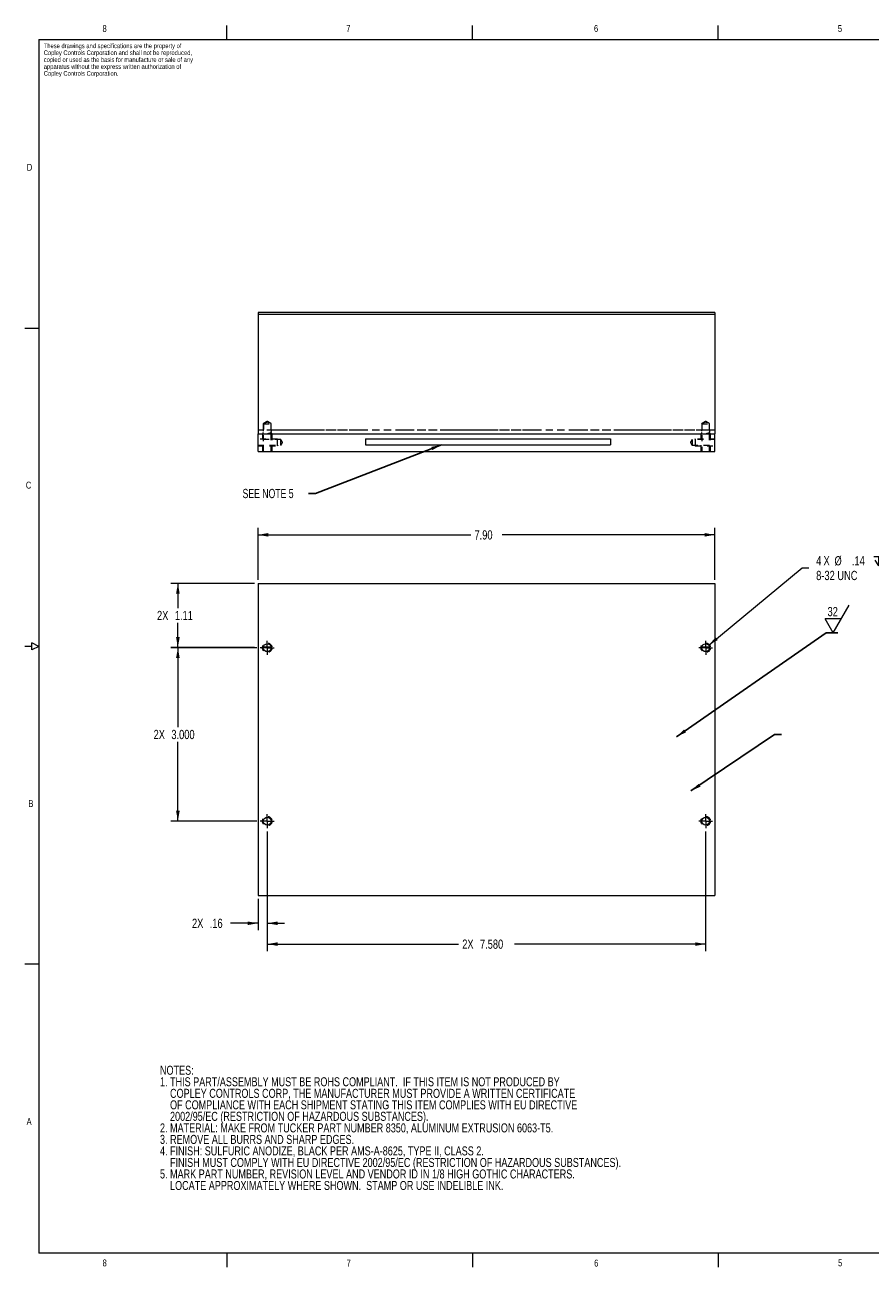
# Model space of a CAD drawing. Header units: inches. Extents: x 0.8 to 33.2, y 0.3 to 21.8.
# Tile 1 of 2: x 0.8 to 15.4, y 0.3 to 21.8. Entities that reach past the tile are written whole.
import ezdxf

# ---------------------------------------------------------------- set-up
doc = ezdxf.new("R2010")
doc.units = ezdxf.units.IN
doc.header["$MEASUREMENT"] = 0
doc.linetypes.add('HIDDEN', pattern=[0.075, 0.05, -0.025])
doc.linetypes.add('PHANTOM', pattern=[0.5, 0.25, -0.05, 0.05, -0.05, 0.05, -0.05])
doc.styles.add('SLDTEXTSTYLE0', font='TXT', dxfattribs={"width": 0.75})
doc.styles.add('SLDTEXTSTYLE5', font='TXT', dxfattribs={"width": 0.7})
doc.dimstyles.new('SLDDIMSTYLE0', dxfattribs={"dimtxt": 0.16, "dimasz": 0.18, "dimexe": 0, "dimexo": 0.0625, "dimgap": 0.04, "dimtad": 0, "dimtih": 1, "dimtoh": 1, "dimrnd": 1e-09, "dimzin": 12, "dimdsep": 46, "dimtxsty": 'SLDTEXTSTYLE0', "dimsah": 1, "dimcen": 0.09, "dimadec": 0, "dimazin": 0, "dimtfac": 1, "dimtofl": 0, "dimtmove": 0, "dimatfit": 3, "dimfxl": 1, "dimtolj": 1, "dimtzin": 12, "dimarcsym": 0})
doc.dimstyles.new('SLDDIMSTYLE1', dxfattribs={"dimtxt": 0.16, "dimasz": 0.18, "dimexe": 0, "dimexo": 0.0625, "dimgap": 0.04, "dimtad": 0, "dimtih": 1, "dimtoh": 1, "dimrnd": 1e-09, "dimzin": 4, "dimdsep": 46, "dimtxsty": 'SLDTEXTSTYLE0', "dimsah": 1, "dimcen": 0.09, "dimadec": 0, "dimazin": 0, "dimtfac": 1, "dimtofl": 0, "dimtmove": 0, "dimatfit": 3, "dimfxl": 1, "dimtolj": 1, "dimtzin": 12, "dimarcsym": 0})
doc.dimstyles.new('SLDDIMSTYLE5', dxfattribs={"dimtxt": 0.18, "dimasz": 0.18, "dimexe": 0, "dimexo": 0.0625, "dimgap": 0.045, "dimtad": 0, "dimtih": 1, "dimtoh": 1, "dimdec": 0, "dimrnd": 1e-09, "dimzin": 0, "dimdsep": 46, "dimtxsty": 'Standard', "dimsah": 1, "dimcen": 0.09, "dimadec": 0, "dimazin": 0, "dimtfac": 1, "dimtdec": 0, "dimtofl": 0, "dimtmove": 0, "dimatfit": 3, "dimfxl": 1, "dimtolj": 1, "dimtzin": 0, "dimarcsym": 0})
doc.dimstyles.new('SLDDIMSTYLE6', dxfattribs={"dimtxt": 0.16, "dimasz": 0.18, "dimexe": 0, "dimexo": 0.0625, "dimgap": 0.04, "dimtad": 0, "dimtih": 1, "dimtoh": 1, "dimdec": 3, "dimrnd": 1e-09, "dimzin": 4, "dimdsep": 46, "dimtxsty": 'SLDTEXTSTYLE0', "dimsah": 1, "dimcen": 0.09, "dimadec": 0, "dimazin": 0, "dimtfac": 1, "dimtofl": 0, "dimtmove": 0, "dimatfit": 3, "dimfxl": 1, "dimtolj": 1, "dimtzin": 12, "dimarcsym": 0})
doc.dimstyles.new('SLDDIMSTYLE7', dxfattribs={"dimtxt": 0.16, "dimasz": 0.18, "dimexe": 0, "dimexo": 0.0625, "dimgap": 0.04, "dimtad": 0, "dimtih": 1, "dimtoh": 1, "dimrnd": 1e-09, "dimzin": 12, "dimdsep": 46, "dimtxsty": 'SLDTEXTSTYLE0', "dimsah": 1, "dimcen": 0.09, "dimadec": 0, "dimazin": 0, "dimtfac": 1, "dimtofl": 0, "dimtmove": 0, "dimatfit": 3, "dimfxl": 1, "dimtolj": 1, "dimtzin": 12, "dimarcsym": 0})
doc.dimstyles.new('SLDDIMSTYLE8', dxfattribs={"dimtxt": 0.16, "dimasz": 0.18, "dimexe": 0, "dimexo": 0.0625, "dimgap": 0.04, "dimtad": 0, "dimtih": 1, "dimtoh": 1, "dimdec": 0, "dimrnd": 1e-09, "dimzin": 12, "dimdsep": 46, "dimtxsty": 'SLDTEXTSTYLE0', "dimsah": 1, "dimcen": 0.09, "dimadec": 0, "dimazin": 0, "dimtfac": 1, "dimtofl": 0, "dimtmove": 0, "dimatfit": 3, "dimfxl": 1, "dimtolj": 1, "dimtzin": 12, "dimarcsym": 0})

# ---------------------------------------------------------------- blocks, each defined once
blk = doc.blocks.new('SW_NOTE_0')
at = {"color": 0, "linetype": 'Continuous', "lineweight": 0, "char_height": 0.156, "attachment_point": 1, "style": 'SLDTEXTSTYLE0'}
for s, insert in [('1. THIS PART/ASSEMBLY MUST BE ROHS COMPLIANT.  IF THIS ITEM IS NOT PRODUCED BY', (0, 0.002)), ('NOTES:', (0, 0.201)), ('    COPLEY CONTROLS CORP, THE MANUFACTURER MUST PROVIDE A WRITTEN CERTIFICATE', (0, -0.198)), ('    OF COMPLIANCE WITH EACH SHIPMENT STATING THIS ITEM COMPLIES WITH EU DIRECTIVE', (0, -0.397)), ('    2002/95/EC (RESTRICTION OF HAZARDOUS SUBSTANCES).    ', (0, -0.596)), ('2. MATERIAL: MAKE FROM TUCKER PART NUMBER 8350, ALUMINUM EXTRUSION 6063-T5.    ', (0, -0.796)), ('3. REMOVE ALL BURRS AND SHARP EDGES.    ', (0, -0.995)), ('4. FINISH: SULFURIC ANODIZE, BLACK PER AMS-A-8625, TYPE II, CLASS 2.  ', (0, -1.194)), ('    FINISH MUST COMPLY WITH EU DIRECTIVE 2002/95/EC (RESTRICTION OF HAZARDOUS SUBSTANCES).', (0, -1.394)), ('5. MARK PART NUMBER, REVISION LEVEL AND VENDOR ID IN 1/8 HIGH GOTHIC CHARACTERS.', (0, -1.593)), ('    LOCATE APPROXIMATELY WHERE SHOWN.  STAMP OR USE INDELIBLE INK.    ', (0, -1.792))]:
    blk.add_mtext(s, dxfattribs=dict(at, insert=insert))
blk = doc.blocks.new('SW_NOTE_2')
at = {"color": 0, "linetype": 'Continuous', "lineweight": 0, "char_height": 0.08, "attachment_point": 1, "style": 'SLDTEXTSTYLE0'}
for s, insert in [('These drawings and specifications are the property of', (0, 0.103)), ('Copley Controls Corporation and shall not be reproduced,', (0, -0.016)), ('copied or used as the basis for manufacture or sale of any', (0, -0.136)), ('apparatus without the express written authorization of', (0, -0.255)), ('Copley Controls Corporation.', (0, -0.374))]:
    blk.add_mtext(s, dxfattribs=dict(at, insert=insert))
blk = doc.blocks.new('*D19')
at = {"color": 7, "linetype": 'Continuous', "lineweight": 0}
for p, q in [((4.791, 12.149), (4.791, 13.049)), ((4.791, 12.929), (8.472, 12.929)), ((12.691, 12.929), (9.01, 12.929)), ((12.691, 12.149), (12.691, 13.049))]:
    blk.add_line(p, q, dxfattribs=at)
for points in [[(4.791, 12.929), (4.971, 12.898), (4.971, 12.96)], [(12.691, 12.929), (12.511, 12.96), (12.511, 12.898)]]:
    blk.add_solid(points, dxfattribs=at)
at = {"color": 7, "linetype": 'Continuous', "lineweight": 0, "insert": (8.534, 13.008), "char_height": 0.16, "attachment_point": 1, "style": 'SLDTEXTSTYLE0'}
blk.add_mtext('7.90', dxfattribs=at)
blk = doc.blocks.new('*D20')
at = {"color": 7, "linetype": 'Continuous', "lineweight": 0}
for p, q in [((4.731, 12.089), (3.286, 12.089)), ((3.406, 12.089), (3.406, 11.661)), ((3.406, 10.979), (3.406, 11.407)), ((4.731, 10.979), (3.286, 10.979))]:
    blk.add_line(p, q, dxfattribs=at)
for points in [[(3.406, 12.089), (3.374, 11.909), (3.437, 11.909)], [(3.406, 10.979), (3.437, 11.159), (3.374, 11.159)]]:
    blk.add_solid(points, dxfattribs=at)
at = {"color": 7, "linetype": 'Continuous', "lineweight": 0, "char_height": 0.16, "attachment_point": 1, "style": 'SLDTEXTSTYLE0'}
for s, insert in [('2X ', (3.045, 11.613)), ('1.11', (3.353, 11.613))]:
    blk.add_mtext(s, dxfattribs=dict(at, insert=insert))
blk = doc.blocks.new('*D21')
at = {"color": 7, "linetype": 'Continuous', "lineweight": 0}
for p, q in [((4.771, 10.976), (3.286, 10.976)), ((3.406, 10.976), (3.406, 9.603)), ((3.406, 7.976), (3.406, 9.349)), ((4.771, 7.976), (3.286, 7.976))]:
    blk.add_line(p, q, dxfattribs=at)
for points in [[(3.406, 10.976), (3.374, 10.796), (3.437, 10.796)], [(3.406, 7.976), (3.437, 8.156), (3.374, 8.156)]]:
    blk.add_solid(points, dxfattribs=at)
at = {"color": 7, "linetype": 'Continuous', "lineweight": 0, "char_height": 0.16, "attachment_point": 1, "style": 'SLDTEXTSTYLE0'}
for s, insert in [('2X ', (2.986, 9.555)), ('3.000', (3.293, 9.555))]:
    blk.add_mtext(s, dxfattribs=dict(at, insert=insert))
blk = doc.blocks.new('*D22')
at = {"color": 7, "linetype": 'Continuous', "lineweight": 0}
for p, q in [((4.951, 7.796), (4.951, 6.089)), ((4.791, 6.629), (4.791, 6.089)), ((4.791, 6.209), (4.315, 6.209)), ((4.951, 6.209), (5.251, 6.209))]:
    blk.add_line(p, q, dxfattribs=at)
for points in [[(4.791, 6.209), (4.611, 6.24), (4.611, 6.178)], [(4.951, 6.209), (5.131, 6.178), (5.131, 6.24)]]:
    blk.add_solid(points, dxfattribs=at)
at = {"color": 7, "linetype": 'Continuous', "lineweight": 0, "char_height": 0.16, "attachment_point": 1, "style": 'SLDTEXTSTYLE0'}
for s, insert in [('2X ', (3.65, 6.288)), ('.16', (3.957, 6.288))]:
    blk.add_mtext(s, dxfattribs=dict(at, insert=insert))
blk = doc.blocks.new('*D23')
at = {"color": 7, "linetype": 'Continuous', "lineweight": 0}
for p, q in [((4.951, 7.796), (4.951, 5.729)), ((12.531, 7.796), (12.531, 5.729)), ((4.951, 5.849), (8.259, 5.849)), ((12.531, 5.849), (9.223, 5.849))]:
    blk.add_line(p, q, dxfattribs=at)
for points in [[(4.951, 5.849), (5.131, 5.818), (5.131, 5.88)], [(12.531, 5.849), (12.351, 5.88), (12.351, 5.818)]]:
    blk.add_solid(points, dxfattribs=at)
at = {"color": 7, "linetype": 'Continuous', "lineweight": 0, "char_height": 0.16, "attachment_point": 1, "style": 'SLDTEXTSTYLE0'}
for s, insert in [('2X ', (8.322, 5.928)), ('7.580', (8.629, 5.928))]:
    blk.add_mtext(s, dxfattribs=dict(at, insert=insert))
blk = doc.blocks.new('SW_SYMBOL_HOLE_DEPTH')
at = {"color": 0, "linetype": 'Continuous', "lineweight": 0}
for p, q in [((0, 34.4), (31.5, 34.4)), ((3.9, 21.9), (15.7, 3)), ((15.7, 34.4), (15.7, 3)), ((27.6, 21.9), (15.7, 3))]:
    blk.add_line(p, q, dxfattribs=at)
blk = doc.blocks.new('*D24')
at = {"color": 7, "linetype": 'Continuous', "lineweight": 0}
for p, q in [((12.584, 11.019), (14.197, 12.356)), ((14.197, 12.356), (14.317, 12.356))]:
    blk.add_line(p, q, dxfattribs=at)
blk.add_solid([(12.584, 11.019), (12.742, 11.11), (12.702, 11.158)], dxfattribs=at)
at = {"color": 7, "linetype": 'Continuous', "lineweight": 0, "xscale": 0.005191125, "yscale": 0.005191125, "zscale": 0.005191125}
for p in [(15.437, 12.376), (15.592, 12.122)]:
    blk.add_blockref('SW_SYMBOL_HOLE_DEPTH', p, dxfattribs=at)
at = {"color": 7, "linetype": 'Continuous', "lineweight": 0, "char_height": 0.16, "attachment_point": 1, "style": 'SLDTEXTSTYLE0'}
for s, insert in [('4', (14.442, 12.56)), ('X ', (14.569, 12.562)), ('%%c', (14.758, 12.56)), ('.14', (15.059, 12.56)), ('.48', (15.724, 12.56)), ('8-32 UNC', (14.442, 12.306)), ('.33', (15.879, 12.306))]:
    blk.add_mtext(s, dxfattribs=dict(at, insert=insert))
blk = doc.blocks.new('SW_CENTERMARKSYMBOL_4')
at = {"color": 0, "linetype": 'Continuous', "lineweight": 0}
for q in [(-0.12, 0), (0, 0.12), (0, -0.12), (0.12, 0)]:
    blk.add_line((0, 0), q, dxfattribs=at)
blk = doc.blocks.new('SW_CENTERMARKSYMBOL_5')
at = {"color": 0, "linetype": 'Continuous', "lineweight": 0}
for q in [(-0.12, 0), (0, 0.12), (0, -0.12), (0.12, 0)]:
    blk.add_line((0, 0), q, dxfattribs=at)
blk = doc.blocks.new('SW_CENTERMARKSYMBOL_6')
at = {"color": 0, "linetype": 'Continuous', "lineweight": 0}
for q in [(-0.12, 0), (0, 0.12), (0, -0.12), (0.12, 0)]:
    blk.add_line((0, 0), q, dxfattribs=at)
blk = doc.blocks.new('SW_CENTERMARKSYMBOL_7')
at = {"color": 0, "linetype": 'Continuous', "lineweight": 0}
for q in [(-0.12, 0), (0, 0.12), (0, -0.12), (0.12, 0)]:
    blk.add_line((0, 0), q, dxfattribs=at)
blk = doc.blocks.new('SW_SFSYMBOL_0')
at = {"color": 0, "linetype": 'Continuous', "lineweight": 0}
for p, q in [((-0.08, 0), (0.197, 0.48)), ((-0.08, 0), (-0.219, 0.24)), ((0.059, 0.24), (-0.219, 0.24))]:
    blk.add_line(p, q, dxfattribs=at)
at = {"color": 0, "linetype": 'Continuous', "lineweight": 0, "insert": (-0.178, 0.446), "char_height": 0.16, "attachment_point": 1, "style": 'SLDTEXTSTYLE0'}
blk.add_mtext('32', dxfattribs=at)

msp = doc.modelspace()

# ---------------------------------------------------------------- linework, layer by layer
at = {"color": 7, "linetype": 'Continuous', "lineweight": 0}
for p, q in [((4.25, 21.5), (4.25, 21.74)), ((8.5, 21.5), (8.5, 21.74)), ((12.75, 21.5), (12.75, 21.74)), ((1, 21.5), (33, 21.5)), ((1, 21.5), (1, 0.5)), ((1, 16.5), (0.76, 16.5)), ((6.6476, 14.5905), (10.8835, 14.5905)), ((6.6476, 14.5905), (6.6476, 14.4866)), ((6.6476, 14.4866), (10.8835, 14.4866)), ((10.8835, 14.5905), (10.8835, 14.4866)), ((0.88, 11), (0.76, 11)), ((1, 11), (0.88, 11.06)), ((0.88, 10.94), (0.88, 11.06)), ((1, 11), (0.88, 10.94)), ((1, 5.5), (0.76, 5.5)), ((33, 0.5), (1, 0.5)), ((4.25, 0.5), (4.25, 0.26)), ((8.5, 0.5), (8.5, 0.26)), ((12.75, 0.5), (12.75, 0.26))]:
    msp.add_line(p, q, dxfattribs=at)
at = {"color": 7, "linetype": 'Continuous', "lineweight": 15}
for p, q in [((4.7911, 16.7728), (4.7911, 16.7428)), ((12.6911, 16.7728), (12.6911, 16.7428)), ((12.6911, 16.7428), (4.7911, 16.7428)), ((4.7911, 16.7428), (4.7911, 14.7373)), ((12.6911, 16.7428), (12.6911, 14.7373)), ((4.7911, 14.7373), (4.7911, 14.6778)), ((4.7911, 14.3678), (4.7911, 14.6778)), ((4.7911, 14.6778), (12.6911, 14.6778)), ((12.6911, 14.7373), (12.6911, 14.6778)), ((12.6911, 14.3678), (12.6911, 14.6778)), ((4.7911, 14.3678), (12.6911, 14.3678)), ((4.7911, 12.0888), (12.6911, 12.0888)), ((4.7911, 12.0888), (4.7911, 6.6888)), ((12.6911, 12.0888), (12.6911, 6.6888)), ((4.7911, 6.6888), (12.6911, 6.6888))]:
    msp.add_line(p, q, dxfattribs=at)
at = {"color": 7, "linetype": 'HIDDEN', "lineweight": 0}
for p, q in [((4.8853, 14.8518), (4.8831, 14.8518)), ((4.8853, 14.8518), (5.0169, 14.8518)), ((5.0191, 14.8518), (5.0169, 14.8518)), ((12.4653, 14.8518), (12.4631, 14.8518)), ((12.4653, 14.8518), (12.5969, 14.8518)), ((12.5991, 14.8518), (12.5969, 14.8518)), ((12.6911, 14.7373), (4.7911, 14.7373)), ((12.6911, 14.7373), (4.7911, 14.7373)), ((12.6911, 14.7373), (4.7911, 14.7373)), ((4.8856, 14.7373), (4.7911, 14.7373)), ((12.6911, 14.7373), (4.7911, 14.7373)), ((12.6911, 14.7373), (4.7911, 14.7373)), ((12.6911, 14.7373), (4.7911, 14.7373)), ((12.6911, 14.7373), (4.7911, 14.7373)), ((12.6911, 14.7373), (4.7911, 14.7373)), ((12.6911, 14.7373), (4.7911, 14.7373)), ((12.6911, 14.7373), (4.7911, 14.7373)), ((12.6911, 14.7373), (4.7911, 14.7373)), ((12.6911, 14.7373), (4.7911, 14.7373)), ((12.6911, 14.7373), (4.7911, 14.7373)), ((12.6911, 14.7373), (4.7911, 14.7373)), ((12.6911, 14.7373), (4.7911, 14.7373)), ((12.6911, 14.7373), (4.7911, 14.7373)), ((12.6911, 14.7373), (4.7911, 14.7373)), ((12.6911, 14.7373), (4.7911, 14.7373)), ((12.6911, 14.7373), (4.7911, 14.7373)), ((12.6911, 14.7373), (4.7911, 14.7373)), ((12.6911, 14.7373), (4.7911, 14.7373)), ((12.6911, 14.7373), (4.7911, 14.7373)), ((12.6911, 14.7373), (4.7911, 14.7373)), ((12.6911, 14.7373), (4.7911, 14.7373)), ((12.6911, 14.7373), (4.7911, 14.7373)), ((12.6911, 14.7373), (4.7911, 14.7373)), ((12.6911, 14.7373), (4.7911, 14.7373)), ((12.6911, 14.7373), (4.7911, 14.7373)), ((4.8831, 14.6988), (4.8691, 14.6778)), ((4.8691, 14.6778), (4.8691, 14.3678)), ((4.8831, 14.6778), (4.8883, 14.6778)), ((4.8883, 14.6778), (5.0191, 14.6778)), ((5.0191, 14.6778), (5.0046, 14.6778)), ((12.4656, 14.7373), (5.0167, 14.7373)), ((5.0331, 14.6778), (5.0191, 14.6988)), ((5.0191, 14.6778), (5.0191, 14.6778)), ((5.0331, 14.3678), (5.0331, 14.6778)), ((12.4631, 14.6988), (12.4491, 14.6778)), ((12.4491, 14.6778), (12.4491, 14.3678)), ((12.4631, 14.6778), (12.4648, 14.6778)), ((12.4648, 14.6778), (12.5008, 14.6778)), ((12.5991, 14.6778), (12.5846, 14.6778)), ((12.6911, 14.7373), (12.5967, 14.7373)), ((12.6131, 14.6778), (12.5991, 14.6988)), ((12.5991, 14.6778), (12.5991, 14.6778)), ((12.6131, 14.3678), (12.6131, 14.6778)), ((5.1273, 14.5868), (4.7911, 14.5868)), ((4.7911, 14.4687), (5.1273, 14.4687)), ((5.1421, 14.577), (5.1273, 14.5868)), ((5.1273, 14.4732), (5.1273, 14.5868)), ((5.1273, 14.4823), (5.1273, 14.577)), ((5.1273, 14.4823), (5.1273, 14.577)), ((5.1273, 14.4785), (5.1273, 14.4823)), ((5.1273, 14.4785), (5.1273, 14.4823)), ((5.1273, 14.4687), (5.1421, 14.4785)), ((5.1273, 14.4687), (5.1273, 14.4732)), ((5.1864, 14.5278), (5.1864, 14.577)), ((5.1864, 14.4785), (5.1864, 14.5278)), ((12.2958, 14.577), (12.2958, 14.4785)), ((12.3549, 14.5868), (12.3402, 14.577)), ((12.3402, 14.4785), (12.3549, 14.4687)), ((12.6911, 14.5868), (12.3549, 14.5868)), ((12.3549, 14.4732), (12.3549, 14.5868)), ((12.3549, 14.4823), (12.3549, 14.577)), ((12.3549, 14.4823), (12.3549, 14.577)), ((12.3549, 14.4823), (12.3549, 14.577)), ((12.3549, 14.4823), (12.3549, 14.577)), ((12.3549, 14.4785), (12.3549, 14.4823)), ((12.3549, 14.4785), (12.3549, 14.4823)), ((12.3549, 14.4785), (12.3549, 14.4823)), ((12.3549, 14.4785), (12.3549, 14.4823)), ((12.3549, 14.4687), (12.3549, 14.4732)), ((12.3549, 14.4687), (12.6911, 14.4687))]:
    msp.add_line(p, q, dxfattribs=at)
at = {"color": 7, "linetype": 'PHANTOM', "lineweight": 0}
msp.add_line((12.6911, 14.7373), (4.7911, 14.7373), dxfattribs=at)
at = {"color": 7, "linetype": 'HIDDEN', "lineweight": 0}
for centre in [(4.9511, 10.9758), (12.5311, 10.9758), (4.9511, 7.9758), (12.5311, 7.9758)]:
    msp.add_circle(centre, 0.082, dxfattribs=at)
at = {"color": 7, "linetype": 'Continuous', "lineweight": 15}
for centre in [(4.9511, 10.9758), (12.5311, 10.9758), (4.9511, 7.9758), (12.5311, 7.9758)]:
    msp.add_circle(centre, 0.068, dxfattribs=at)
at = {"color": 7, "linetype": 'HIDDEN', "lineweight": 0}
for centre, start_param, end_param in [((4.9511, 17.2153), 1.8260404, 1.8386952), ((4.9511, 17.2153), 4.4444901, 4.4571449), ((12.5311, 17.2153), 1.8260404, 1.8386952), ((12.5311, 17.2153), 4.4444901, 4.4571449)]:
    msp.add_ellipse(centre, major_axis=(0, 9.3613), ratio=0.0072639, start_param=start_param, end_param=end_param, dxfattribs=at)
at = {"color": 7, "linetype": 'Continuous', "lineweight": 15}
msp.add_open_spline([(12.6911, 16.7728), (4.7911, 16.7728)], degree=1, dxfattribs=at)
at = {"color": 7, "linetype": 'HIDDEN', "lineweight": 0}
for points in [[(4.9511, 14.8926), (4.8831, 14.8518)], [(4.8831, 14.8518), (4.8831, 14.3678)], [(5.0191, 14.8518), (4.9511, 14.8926)], [(5.0191, 14.3678), (5.0191, 14.8518)], [(12.5311, 14.8926), (12.4631, 14.8518)], [(12.4631, 14.8518), (12.4631, 14.3678)], [(12.5991, 14.8518), (12.5311, 14.8926)], [(12.5991, 14.3678), (12.5991, 14.8518)], [(5.1864, 14.577), (4.7911, 14.577)], [(4.7911, 14.4785), (5.1864, 14.4785)], [(5.216, 14.5278), (5.1864, 14.577)], [(5.1864, 14.4785), (5.216, 14.5278)], [(12.2958, 14.577), (12.2663, 14.5278)], [(12.2663, 14.5278), (12.2958, 14.4785)], [(12.6911, 14.577), (12.2958, 14.577)], [(12.2958, 14.4785), (12.6911, 14.4785)]]:
    msp.add_open_spline(points, degree=1, dxfattribs=at)
for points, knots in [([(4.8853, 14.8518), (4.8959, 14.8579), (4.9065, 14.8641), (4.9227, 14.8728), (4.9281, 14.8756), (4.9365, 14.8792), (4.9394, 14.8803), (4.9453, 14.882), (4.9484, 14.8825), (4.9575, 14.8824), (4.9634, 14.8803), (4.9745, 14.8754), (4.9799, 14.8726), (4.9959, 14.864), (5.0064, 14.8579), (5.0169, 14.8518)], [0, 0, 0, 0, 0.25, 0.25, 0.375, 0.375, 0.4375, 0.4375, 0.5, 0.5, 0.625, 0.625, 0.75, 0.75, 1, 1, 1, 1]), ([(12.4653, 14.8518), (12.4759, 14.8579), (12.4865, 14.8641), (12.5027, 14.8728), (12.5081, 14.8756), (12.5165, 14.8792), (12.5194, 14.8803), (12.5253, 14.882), (12.5284, 14.8825), (12.5375, 14.8824), (12.5434, 14.8803), (12.5545, 14.8754), (12.5599, 14.8726), (12.5759, 14.864), (12.5864, 14.8579), (12.5969, 14.8518)], [0, 0, 0, 0, 0.25, 0.25, 0.375, 0.375, 0.4375, 0.4375, 0.5, 0.5, 0.625, 0.625, 0.75, 0.75, 1, 1, 1, 1]), ([(5.0167, 14.7373), (5.0167, 14.7323), (5.0165, 14.7273), (5.0157, 14.7176), (5.0151, 14.7129), (5.0132, 14.7044), (5.0118, 14.7004), (5.0082, 14.6936), (5.0058, 14.6906), (5.0001, 14.686), (4.9967, 14.6842), (4.989, 14.6816), (4.9848, 14.6807), (4.9757, 14.6795), (4.971, 14.6791), (4.9612, 14.6787), (4.9561, 14.6786), (4.9462, 14.6786), (4.9411, 14.6787), (4.9313, 14.6791), (4.9266, 14.6795), (4.9176, 14.6807), (4.9133, 14.6816), (4.9057, 14.6842), (4.9023, 14.6859), (4.8965, 14.6906), (4.8942, 14.6934), (4.8904, 14.7003), (4.8891, 14.7042), (4.8862, 14.7172), (4.8856, 14.7272), (4.8856, 14.7373)], [0, 0, 0, 0, 0.0625, 0.0625, 0.125, 0.125, 0.1875, 0.1875, 0.25, 0.25, 0.3125, 0.3125, 0.375, 0.375, 0.4375, 0.4375, 0.5, 0.5, 0.5625, 0.5625, 0.625, 0.625, 0.6875, 0.6875, 0.75, 0.75, 0.8125, 0.8125, 0.875, 0.875, 1, 1, 1, 1]), ([(12.5967, 14.7373), (12.5967, 14.7323), (12.5965, 14.7273), (12.5957, 14.7176), (12.5951, 14.7129), (12.5932, 14.7044), (12.5918, 14.7004), (12.5882, 14.6936), (12.5858, 14.6906), (12.5801, 14.686), (12.5767, 14.6842), (12.569, 14.6816), (12.5648, 14.6807), (12.5557, 14.6795), (12.551, 14.6791), (12.5412, 14.6787), (12.5361, 14.6786), (12.5262, 14.6786), (12.5211, 14.6787), (12.5113, 14.6791), (12.5066, 14.6795), (12.4976, 14.6807), (12.4933, 14.6816), (12.4857, 14.6842), (12.4823, 14.6859), (12.4765, 14.6906), (12.4742, 14.6934), (12.4704, 14.7003), (12.4691, 14.7042), (12.4662, 14.7172), (12.4656, 14.7272), (12.4656, 14.7373)], [0, 0, 0, 0, 0.0625, 0.0625, 0.125, 0.125, 0.1875, 0.1875, 0.25, 0.25, 0.3125, 0.3125, 0.375, 0.375, 0.4375, 0.4375, 0.5, 0.5, 0.5625, 0.5625, 0.625, 0.625, 0.6875, 0.6875, 0.75, 0.75, 0.8125, 0.8125, 0.875, 0.875, 1, 1, 1, 1])]:
    msp.add_open_spline(points, degree=3, knots=knots, dxfattribs=at)
at = {"color": 7, "linetype": 'Continuous', "lineweight": 15}
for points in [[(4.8853, 10.993), (4.8959, 10.9929), (4.9065, 10.9929), (4.9227, 10.9928), (4.9281, 10.9928), (4.9365, 10.9928), (4.9394, 10.9928), (4.9453, 10.9928), (4.9484, 10.9928), (4.9575, 10.9928), (4.9634, 10.9928), (4.9745, 10.9928), (4.9799, 10.9928), (4.9959, 10.9929), (5.0064, 10.9929), (5.0169, 10.993)], [(12.4653, 10.993), (12.4759, 10.9929), (12.4865, 10.9929), (12.5027, 10.9928), (12.5081, 10.9928), (12.5165, 10.9928), (12.5194, 10.9928), (12.5253, 10.9928), (12.5284, 10.9928), (12.5375, 10.9928), (12.5434, 10.9928), (12.5545, 10.9928), (12.5599, 10.9928), (12.5759, 10.9929), (12.5864, 10.9929), (12.5969, 10.993)]]:
    msp.add_open_spline(points, degree=3, knots=[0, 0, 0, 0, 0.25, 0.25, 0.375, 0.375, 0.4375, 0.4375, 0.5, 0.5, 0.625, 0.625, 0.75, 0.75, 1, 1, 1, 1], dxfattribs=at)

# ---------------------------------------------------------------- block references
at = {"color": 7, "linetype": 'Continuous', "lineweight": 0}
for name, p in [('SW_NOTE_2', (1.0864, 21.3254)), ('SW_SFSYMBOL_0', (14.8162, 11.235)), ('SW_CENTERMARKSYMBOL_5', (4.9511, 10.9758)), ('SW_CENTERMARKSYMBOL_6', (12.5311, 10.9758)), ('SW_CENTERMARKSYMBOL_4', (4.9511, 7.9758)), ('SW_CENTERMARKSYMBOL_7', (12.5311, 7.9758)), ('SW_NOTE_0', (3.0963, 3.5432))]:
    msp.add_blockref(name, p, dxfattribs=at)

# ---------------------------------------------------------------- texts
at = {"color": 7, "linetype": 'Continuous', "lineweight": 0, "attachment_point": 1}
for s, insert, char_height, style in [('8', (2.1021, 21.7473), 0.12, 'SLDTEXTSTYLE0'), ('7', (6.317, 21.7495), 0.12, 'SLDTEXTSTYLE0'), ('6', (10.6, 21.7495), 0.12, 'SLDTEXTSTYLE0'), ('5', (14.816, 21.7472), 0.12, 'SLDTEXTSTYLE0'), ('D', (0.7938, 19.3468), 0.12, 'SLDTEXTSTYLE0'), ('C', (0.777, 13.8487), 0.12, 'SLDTEXTSTYLE0'), ('SEE NOTE 5', (4.5239, 13.7242), 0.16, 'SLDTEXTSTYLE5'), ('B', (0.8216, 8.341), 0.12, 'SLDTEXTSTYLE0'), ('A', (0.7897, 2.8388), 0.12, 'SLDTEXTSTYLE0'), ('8', (2.1034, 0.3927), 0.12, 'SLDTEXTSTYLE0'), ('7', (6.3224, 0.3899), 0.12, 'SLDTEXTSTYLE0'), ('6', (10.6031, 0.3898), 0.12, 'SLDTEXTSTYLE0'), ('5', (14.8205, 0.394), 0.12, 'SLDTEXTSTYLE0')]:
    msp.add_mtext(s, dxfattribs=dict(at, insert=insert, char_height=char_height, style=style))

# ---------------------------------------------------------------- dimensions: what is measured, and where the dimension line sits
at = {"color": 7, "linetype": 'Continuous', "lineweight": 0}
dim = msp.add_linear_dim(base=(12.6911, 12.9288), p1=(4.7911, 12.0888), p2=(12.6911, 12.0888), dimstyle='SLDDIMSTYLE1', dxfattribs=at)
dim.commit()
dim.dimension.update_dxf_attribs({"geometry": '*D19', "text_midpoint": (8.7411, 12.9288), "dimtype": 160})
dim = msp.add_diameter_dim_2p(p1=(9.5031, 8.4675), p2=(12.5835, 11.0192), text='<>X %%c .14 {\\fGDT;x} .48\\P8-32 UNC  {\\fGDT;x} .33\\P', dimstyle='SLDDIMSTYLE8', override={"dimpost": '<>'}, dxfattribs=at)
dim.commit()
dim.dimension.update_dxf_attribs({"geometry": '*D24', "text_midpoint": (15.2079, 12.3558), "dimtype": 163})
for base, p1, p2, dimstyle, picture, middle in [((3.4057, 12.0888), (4.7911, 10.9792), (4.7911, 12.0888), 'SLDDIMSTYLE0', '*D20', (3.4057, 11.534)), ((3.4057, 7.9758), (4.8311, 10.9758), (4.8311, 7.9758), 'SLDDIMSTYLE6', '*D21', (3.4057, 9.4758))]:
    dim = msp.add_linear_dim(base=base, p1=p1, p2=p2, angle=90, text='2X <>', dimstyle=dimstyle, dxfattribs=at)
    dim.commit()
    dim.dimension.update_dxf_attribs({"geometry": picture, "text_midpoint": middle, "dimtype": 160})
for base, p2, dimstyle, picture, middle in [((4.7911, 6.2088), (4.7911, 6.6888), 'SLDDIMSTYLE7', '*D22', (3.9511, 6.2088)), ((12.5311, 5.8488), (12.5311, 7.8558), 'SLDDIMSTYLE6', '*D23', (8.7411, 5.8488))]:
    dim = msp.add_linear_dim(base=base, p1=(4.9511, 7.8558), p2=p2, text='2X <>', dimstyle=dimstyle, dxfattribs=at)
    dim.commit()
    dim.dimension.update_dxf_attribs({"geometry": picture, "text_midpoint": middle, "dimtype": 160})

# ---------------------------------------------------------------- leaders
for points in [[(7.9634, 14.4866), (5.7834, 13.6447), (5.6634, 13.6447)], [(12.0266, 9.4338), (14.6162, 11.235), (14.8162, 11.235)], [(12.2772, 8.4978), (13.7236, 9.4725), (13.8436, 9.4725)]]:
    msp.add_leader(points, dimstyle='SLDDIMSTYLE5', dxfattribs=at)

doc.saveas('drawing.dxf')
